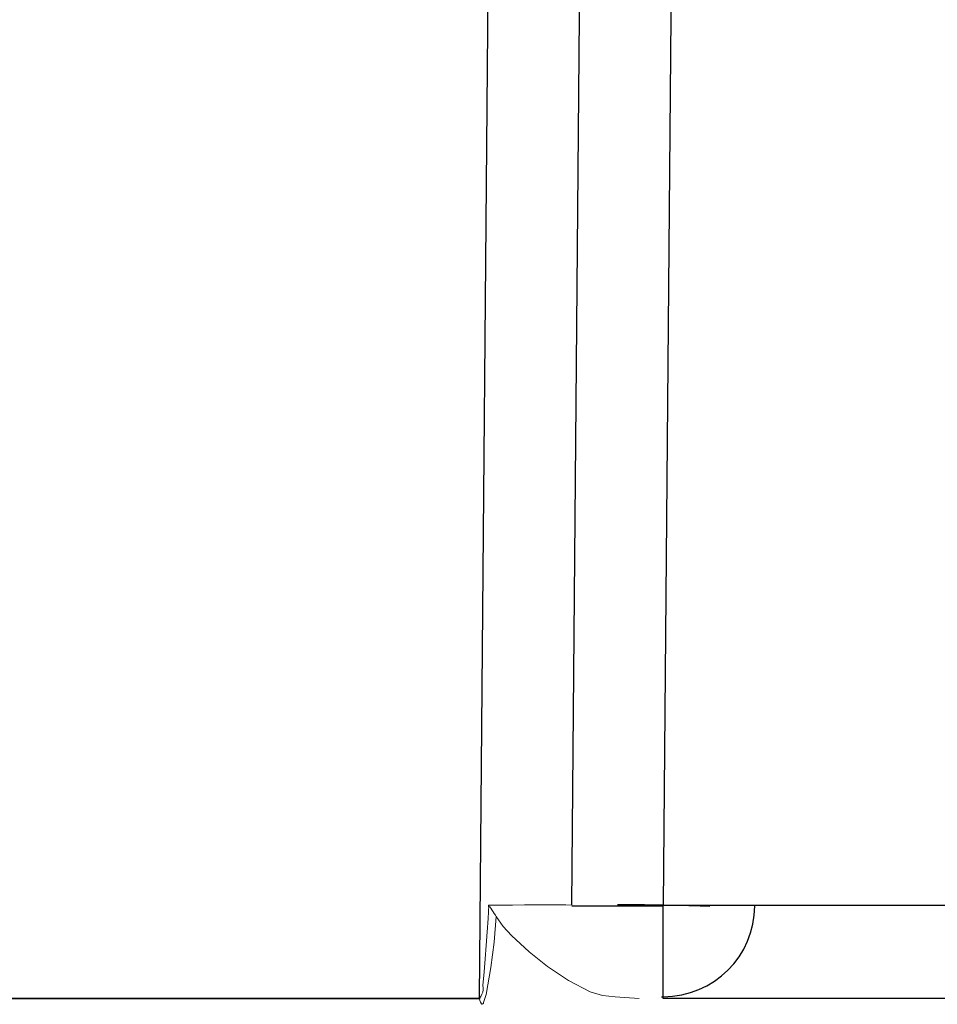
# Model space of a CAD drawing. Header units: inches. Extents: x 0 to 612, y 155 to 655.
# Tile 106 of 138: x 106 to 116, y 398 to 409. Entities that reach past the tile are written whole.
import ezdxf

# ---------------------------------------------------------------- set-up
doc = ezdxf.new("R2010")
doc.units = ezdxf.units.IN
doc.header["$MEASUREMENT"] = 0
doc.layers.add('Layer 1', color=7, linetype='Continuous')

# ---------------------------------------------------------------- blocks, each defined once
blk = doc.blocks.new('block 2818')
at = {"layer": 'Layer 1', "color": 7, "lineweight": 25}
blk.add_lwpolyline([(112.71, 399.343), (112.71, 399.352)], dxfattribs=at)
blk = doc.blocks.new('block 2817')
at = {"layer": 'Layer 1'}
blk.add_blockref('block 2818', (0, 0), dxfattribs=at)
blk = doc.blocks.new('block 2816')
at = {"layer": 'Layer 1'}
blk.add_blockref('block 2817', (0, 0), dxfattribs=at)
blk = doc.blocks.new('block 2821')
at = {"layer": 'Layer 1', "color": 7, "lineweight": 25}
blk.add_lwpolyline([(112.71, 399.352), (119.382, 399.352)], dxfattribs=at)
blk = doc.blocks.new('block 2820')
at = {"layer": 'Layer 1'}
blk.add_blockref('block 2821', (0, 0), dxfattribs=at)
blk = doc.blocks.new('block 2819')
at = {"layer": 'Layer 1'}
blk.add_blockref('block 2820', (0, 0), dxfattribs=at)
blk = doc.blocks.new('block 2824')
at = {"layer": 'Layer 1', "color": 7, "lineweight": 25}
blk.add_lwpolyline([(119.382, 398.337), (112.71, 398.337)], dxfattribs=at)
blk = doc.blocks.new('block 2823')
at = {"layer": 'Layer 1'}
blk.add_blockref('block 2824', (0, 0), dxfattribs=at)
blk = doc.blocks.new('block 2822')
at = {"layer": 'Layer 1'}
blk.add_blockref('block 2823', (0, 0), dxfattribs=at)
blk = doc.blocks.new('block 2827')
at = {"layer": 'Layer 1', "color": 7, "lineweight": 25}
blk.add_lwpolyline([(112.71, 398.337), (112.71, 399.343)], dxfattribs=at)
blk = doc.blocks.new('block 2826')
at = {"layer": 'Layer 1'}
blk.add_blockref('block 2827', (0, 0), dxfattribs=at)
blk = doc.blocks.new('block 2825')
at = {"layer": 'Layer 1'}
blk.add_blockref('block 2826', (0, 0), dxfattribs=at)
blk = doc.blocks.new('block 2918')
at = {"layer": 'Layer 1', "color": 7, "lineweight": 25}
blk.add_lwpolyline([(112.888, 419.979), (112.71, 399.352)], dxfattribs=at)
blk = doc.blocks.new('block 2917')
at = {"layer": 'Layer 1'}
blk.add_blockref('block 2918', (0, 0), dxfattribs=at)
blk = doc.blocks.new('block 2916')
at = {"layer": 'Layer 1'}
blk.add_blockref('block 2917', (0, 0), dxfattribs=at)
blk = doc.blocks.new('block 2945')
at = {"layer": 'Layer 1', "color": 7, "lineweight": 25}
blk.add_lwpolyline([(112.71, 399.343), (111.713, 399.343)], dxfattribs=at)
blk = doc.blocks.new('block 2944')
at = {"layer": 'Layer 1'}
blk.add_blockref('block 2945', (0, 0), dxfattribs=at)
blk = doc.blocks.new('block 2943')
at = {"layer": 'Layer 1'}
blk.add_blockref('block 2944', (0, 0), dxfattribs=at)
blk = doc.blocks.new('block 2948')
at = {"layer": 'Layer 1', "color": 7, "lineweight": 25}
blk.add_open_spline([(112.692, 398.356), (112.695, 398.356), (112.699, 398.356), (112.701, 398.356)], degree=3, dxfattribs=at)
blk = doc.blocks.new('block 2947')
at = {"layer": 'Layer 1'}
blk.add_blockref('block 2948', (0, 0), dxfattribs=at)
blk = doc.blocks.new('block 2946')
at = {"layer": 'Layer 1'}
blk.add_blockref('block 2947', (0, 0), dxfattribs=at)
blk = doc.blocks.new('block 2951')
at = {"layer": 'Layer 1', "color": 7, "lineweight": 25}
blk.add_open_spline([(113.218, 399.339), (112.965, 399.349), (112.464, 399.357), (112.211, 399.356)], degree=3, dxfattribs=at)
blk = doc.blocks.new('block 2950')
at = {"layer": 'Layer 1'}
blk.add_blockref('block 2951', (0, 0), dxfattribs=at)
blk = doc.blocks.new('block 2949')
at = {"layer": 'Layer 1'}
blk.add_blockref('block 2950', (0, 0), dxfattribs=at)
blk = doc.blocks.new('block 2954')
at = {"layer": 'Layer 1', "color": 7, "lineweight": 25}
blk.add_open_spline([(112.71, 398.356), (113.26, 398.356), (113.706, 398.798), (113.706, 399.343), (113.706, 399.343), (113.706, 399.343), (113.706, 399.343), (113.706, 399.343), (113.706, 399.343), (113.706, 399.343)], degree=3, knots=[0, 0, 0, 0, 1, 1, 1, 2, 2, 2, 3, 3, 3, 3], dxfattribs=at)
blk = doc.blocks.new('block 2953')
at = {"layer": 'Layer 1'}
blk.add_blockref('block 2954', (0, 0), dxfattribs=at)
blk = doc.blocks.new('block 2952')
at = {"layer": 'Layer 1'}
blk.add_blockref('block 2953', (0, 0), dxfattribs=at)
blk = doc.blocks.new('block 2969')
at = {"layer": 'Layer 1', "color": 7, "lineweight": 25}
blk.add_lwpolyline([(111.713, 399.352), (111.892, 419.979)], dxfattribs=at)
blk = doc.blocks.new('block 2968')
at = {"layer": 'Layer 1'}
blk.add_blockref('block 2969', (0, 0), dxfattribs=at)
blk = doc.blocks.new('block 2967')
at = {"layer": 'Layer 1'}
blk.add_blockref('block 2968', (0, 0), dxfattribs=at)
blk = doc.blocks.new('block 4757')
at = {"layer": 'Layer 1', "lineweight": 0}
for points in [[(110.811, 399.353)], [(110.939, 399.354)]]:
    blk.add_lwpolyline(points, dxfattribs=at)
blk.add_open_spline([(110.811, 399.353), (110.811, 399.353), (110.939, 399.354), (110.939, 399.354), (110.939, 399.354), (110.811, 399.353), (110.811, 399.353)], degree=3, knots=[0, 0, 0, 0, 1, 1, 1, 2, 2, 2, 2], dxfattribs=at)
blk = doc.blocks.new('block 4758')
at = {"layer": 'Layer 1', "lineweight": 0}
for points in [[(110.939, 399.354)], [(111.068, 399.354)]]:
    blk.add_lwpolyline(points, dxfattribs=at)
blk.add_open_spline([(110.939, 399.354), (110.939, 399.354), (111.068, 399.354), (111.068, 399.354), (111.068, 399.354), (110.939, 399.354), (110.939, 399.354)], degree=3, knots=[0, 0, 0, 0, 1, 1, 1, 2, 2, 2, 2], dxfattribs=at)
blk = doc.blocks.new('block 4759')
at = {"layer": 'Layer 1', "lineweight": 0}
for points in [[(111.068, 399.354)], [(111.198, 399.355)]]:
    blk.add_lwpolyline(points, dxfattribs=at)
blk.add_open_spline([(111.068, 399.354), (111.068, 399.354), (111.198, 399.355), (111.198, 399.355), (111.198, 399.355), (111.068, 399.354), (111.068, 399.354)], degree=3, knots=[0, 0, 0, 0, 1, 1, 1, 2, 2, 2, 2], dxfattribs=at)
blk = doc.blocks.new('block 4760')
at = {"layer": 'Layer 1', "lineweight": 0}
for points in [[(111.198, 399.355)], [(111.327, 399.355)]]:
    blk.add_lwpolyline(points, dxfattribs=at)
blk.add_open_spline([(111.198, 399.355), (111.198, 399.355), (111.327, 399.355), (111.327, 399.355), (111.327, 399.355), (111.198, 399.355), (111.198, 399.355)], degree=3, knots=[0, 0, 0, 0, 1, 1, 1, 2, 2, 2, 2], dxfattribs=at)
blk = doc.blocks.new('block 4761')
at = {"layer": 'Layer 1', "lineweight": 0}
for points in [[(111.327, 399.355)], [(111.455, 399.355)]]:
    blk.add_lwpolyline(points, dxfattribs=at)
blk.add_open_spline([(111.327, 399.355), (111.327, 399.355), (111.455, 399.355), (111.455, 399.355), (111.455, 399.355), (111.327, 399.355), (111.327, 399.355)], degree=3, knots=[0, 0, 0, 0, 1, 1, 1, 2, 2, 2, 2], dxfattribs=at)
blk = doc.blocks.new('block 4762')
at = {"layer": 'Layer 1', "lineweight": 0}
for points in [[(111.455, 399.355)], [(111.585, 399.355)]]:
    blk.add_lwpolyline(points, dxfattribs=at)
blk.add_open_spline([(111.455, 399.355), (111.455, 399.355), (111.585, 399.355), (111.585, 399.355), (111.585, 399.355), (111.455, 399.355), (111.455, 399.355)], degree=3, knots=[0, 0, 0, 0, 1, 1, 1, 2, 2, 2, 2], dxfattribs=at)
blk = doc.blocks.new('block 4763')
at = {"layer": 'Layer 1', "lineweight": 0}
for points in [[(111.585, 399.355)], [(111.649, 399.356)]]:
    blk.add_lwpolyline(points, dxfattribs=at)
blk.add_open_spline([(111.585, 399.355), (111.585, 399.355), (111.649, 399.356), (111.649, 399.356), (111.649, 399.356), (111.585, 399.355), (111.585, 399.355)], degree=3, knots=[0, 0, 0, 0, 1, 1, 1, 2, 2, 2, 2], dxfattribs=at)
blk = doc.blocks.new('block 4764')
at = {"layer": 'Layer 1', "lineweight": 0}
for points in [[(111.649, 399.356)], [(111.713, 399.352)]]:
    blk.add_lwpolyline(points, dxfattribs=at)
blk.add_open_spline([(111.649, 399.356), (111.649, 399.356), (111.713, 399.352), (111.713, 399.352), (111.713, 399.352), (111.649, 399.356), (111.649, 399.356)], degree=3, knots=[0, 0, 0, 0, 1, 1, 1, 2, 2, 2, 2], dxfattribs=at)
blk = doc.blocks.new('block 4756')
at = {"layer": 'Layer 1'}
for name in ['block 4757', 'block 4758', 'block 4759', 'block 4760', 'block 4761', 'block 4762', 'block 4763', 'block 4764']:
    blk.add_blockref(name, (0, 0), dxfattribs=at)
blk = doc.blocks.new('block 4755')
at = {"layer": 'Layer 1'}
blk.add_blockref('block 4756', (0, 0), dxfattribs=at)
blk = doc.blocks.new('block 4767')
at = {"layer": 'Layer 1', "lineweight": 0}
for points in [[(110.724, 398.359)], [(110.708, 398.341)]]:
    blk.add_lwpolyline(points, dxfattribs=at)
blk.add_open_spline([(110.708, 398.341), (110.708, 398.341), (110.724, 398.359), (110.724, 398.359), (110.724, 398.359), (110.708, 398.341), (110.708, 398.341)], degree=3, knots=[0, 0, 0, 0, 1, 1, 1, 2, 2, 2, 2], dxfattribs=at)
blk = doc.blocks.new('block 4768')
at = {"layer": 'Layer 1', "lineweight": 0}
for points in [[(110.724, 398.359)], [(110.736, 398.382)]]:
    blk.add_lwpolyline(points, dxfattribs=at)
blk.add_open_spline([(110.724, 398.359), (110.724, 398.359), (110.736, 398.382), (110.736, 398.382), (110.736, 398.382), (110.724, 398.359), (110.724, 398.359)], degree=3, knots=[0, 0, 0, 0, 1, 1, 1, 2, 2, 2, 2], dxfattribs=at)
blk = doc.blocks.new('block 4769')
at = {"layer": 'Layer 1', "lineweight": 0}
for points in [[(110.736, 398.382)], [(110.745, 398.405)]]:
    blk.add_lwpolyline(points, dxfattribs=at)
blk.add_open_spline([(110.736, 398.382), (110.736, 398.382), (110.745, 398.405), (110.745, 398.405), (110.745, 398.405), (110.736, 398.382), (110.736, 398.382)], degree=3, knots=[0, 0, 0, 0, 1, 1, 1, 2, 2, 2, 2], dxfattribs=at)
blk = doc.blocks.new('block 4770')
at = {"layer": 'Layer 1', "lineweight": 0}
for points in [[(110.745, 398.405)], [(110.749, 398.43)]]:
    blk.add_lwpolyline(points, dxfattribs=at)
blk.add_open_spline([(110.745, 398.405), (110.745, 398.405), (110.749, 398.43), (110.749, 398.43), (110.749, 398.43), (110.745, 398.405), (110.745, 398.405)], degree=3, knots=[0, 0, 0, 0, 1, 1, 1, 2, 2, 2, 2], dxfattribs=at)
blk = doc.blocks.new('block 4771')
at = {"layer": 'Layer 1', "lineweight": 0}
for points in [[(110.749, 398.454)], [(110.749, 398.43)]]:
    blk.add_lwpolyline(points, dxfattribs=at)
blk.add_open_spline([(110.749, 398.43), (110.749, 398.43), (110.749, 398.454), (110.749, 398.454), (110.749, 398.454), (110.749, 398.43), (110.749, 398.43)], degree=3, knots=[0, 0, 0, 0, 1, 1, 1, 2, 2, 2, 2], dxfattribs=at)
blk = doc.blocks.new('block 4772')
at = {"layer": 'Layer 1', "lineweight": 0}
for points in [[(110.744, 398.479)], [(110.749, 398.454)]]:
    blk.add_lwpolyline(points, dxfattribs=at)
blk.add_open_spline([(110.749, 398.454), (110.749, 398.454), (110.744, 398.479), (110.744, 398.479), (110.744, 398.479), (110.749, 398.454), (110.749, 398.454)], degree=3, knots=[0, 0, 0, 0, 1, 1, 1, 2, 2, 2, 2], dxfattribs=at)
blk = doc.blocks.new('block 4773')
at = {"layer": 'Layer 1', "lineweight": 0}
for points in [[(110.76, 398.625)], [(110.744, 398.479)]]:
    blk.add_lwpolyline(points, dxfattribs=at)
blk.add_open_spline([(110.744, 398.479), (110.744, 398.479), (110.76, 398.625), (110.76, 398.625), (110.76, 398.625), (110.744, 398.479), (110.744, 398.479)], degree=3, knots=[0, 0, 0, 0, 1, 1, 1, 2, 2, 2, 2], dxfattribs=at)
blk = doc.blocks.new('block 4774')
at = {"layer": 'Layer 1', "lineweight": 0}
for points in [[(110.772, 398.769)], [(110.76, 398.625)]]:
    blk.add_lwpolyline(points, dxfattribs=at)
blk.add_open_spline([(110.76, 398.625), (110.76, 398.625), (110.772, 398.769), (110.772, 398.769), (110.772, 398.769), (110.76, 398.625), (110.76, 398.625)], degree=3, knots=[0, 0, 0, 0, 1, 1, 1, 2, 2, 2, 2], dxfattribs=at)
blk = doc.blocks.new('block 4775')
at = {"layer": 'Layer 1', "lineweight": 0}
for points in [[(110.783, 398.915)], [(110.772, 398.769)]]:
    blk.add_lwpolyline(points, dxfattribs=at)
blk.add_open_spline([(110.772, 398.769), (110.772, 398.769), (110.783, 398.915), (110.783, 398.915), (110.783, 398.915), (110.772, 398.769), (110.772, 398.769)], degree=3, knots=[0, 0, 0, 0, 1, 1, 1, 2, 2, 2, 2], dxfattribs=at)
blk = doc.blocks.new('block 4776')
at = {"layer": 'Layer 1', "lineweight": 0}
for points in [[(110.793, 399.061)], [(110.783, 398.915)]]:
    blk.add_lwpolyline(points, dxfattribs=at)
blk.add_open_spline([(110.783, 398.915), (110.783, 398.915), (110.793, 399.061), (110.793, 399.061), (110.793, 399.061), (110.783, 398.915), (110.783, 398.915)], degree=3, knots=[0, 0, 0, 0, 1, 1, 1, 2, 2, 2, 2], dxfattribs=at)
blk = doc.blocks.new('block 4777')
at = {"layer": 'Layer 1', "lineweight": 0}
for points in [[(110.802, 399.207)], [(110.793, 399.061)]]:
    blk.add_lwpolyline(points, dxfattribs=at)
blk.add_open_spline([(110.793, 399.061), (110.793, 399.061), (110.802, 399.207), (110.802, 399.207), (110.802, 399.207), (110.793, 399.061), (110.793, 399.061)], degree=3, knots=[0, 0, 0, 0, 1, 1, 1, 2, 2, 2, 2], dxfattribs=at)
blk = doc.blocks.new('block 4778')
at = {"layer": 'Layer 1', "lineweight": 0}
for points in [[(110.811, 399.353)], [(110.802, 399.207)]]:
    blk.add_lwpolyline(points, dxfattribs=at)
blk.add_open_spline([(110.802, 399.207), (110.802, 399.207), (110.811, 399.353), (110.811, 399.353), (110.811, 399.353), (110.802, 399.207), (110.802, 399.207)], degree=3, knots=[0, 0, 0, 0, 1, 1, 1, 2, 2, 2, 2], dxfattribs=at)
blk = doc.blocks.new('block 4766')
at = {"layer": 'Layer 1'}
for name in ['block 4778', 'block 4777', 'block 4776', 'block 4775', 'block 4774', 'block 4773', 'block 4772', 'block 4771', 'block 4767', 'block 4768', 'block 4769', 'block 4770']:
    blk.add_blockref(name, (0, 0), dxfattribs=at)
blk = doc.blocks.new('block 4765')
at = {"layer": 'Layer 1'}
blk.add_blockref('block 4766', (0, 0), dxfattribs=at)
blk = doc.blocks.new('block 4781')
at = {"layer": 'Layer 1', "color": 7, "lineweight": 25}
blk.add_lwpolyline([(110.708, 398.341), (110.821, 411.427)], dxfattribs=at)
blk = doc.blocks.new('block 4780')
at = {"layer": 'Layer 1'}
blk.add_blockref('block 4781', (0, 0), dxfattribs=at)
blk = doc.blocks.new('block 4779')
at = {"layer": 'Layer 1'}
blk.add_blockref('block 4780', (0, 0), dxfattribs=at)
blk = doc.blocks.new('block 4812')
at = {"layer": 'Layer 1', "lineweight": 0}
for points in [[(110.891, 399.228)], [(110.967, 399.119)]]:
    blk.add_lwpolyline(points, dxfattribs=at)
blk.add_open_spline([(110.891, 399.228), (110.891, 399.228), (110.967, 399.119), (110.967, 399.119), (110.967, 399.119), (110.891, 399.228), (110.891, 399.228)], degree=3, knots=[0, 0, 0, 0, 1, 1, 1, 2, 2, 2, 2], dxfattribs=at)
blk = doc.blocks.new('block 4813')
at = {"layer": 'Layer 1', "lineweight": 0}
for points in [[(110.967, 399.119)], [(111.058, 399.024)]]:
    blk.add_lwpolyline(points, dxfattribs=at)
blk.add_open_spline([(110.967, 399.119), (110.967, 399.119), (111.058, 399.024), (111.058, 399.024), (111.058, 399.024), (110.967, 399.119), (110.967, 399.119)], degree=3, knots=[0, 0, 0, 0, 1, 1, 1, 2, 2, 2, 2], dxfattribs=at)
blk = doc.blocks.new('block 4814')
at = {"layer": 'Layer 1', "lineweight": 0}
for points in [[(111.058, 399.024)], [(111.251, 398.846)]]:
    blk.add_lwpolyline(points, dxfattribs=at)
blk.add_open_spline([(111.058, 399.024), (111.058, 399.024), (111.251, 398.846), (111.251, 398.846), (111.251, 398.846), (111.058, 399.024), (111.058, 399.024)], degree=3, knots=[0, 0, 0, 0, 1, 1, 1, 2, 2, 2, 2], dxfattribs=at)
blk = doc.blocks.new('block 4815')
at = {"layer": 'Layer 1', "lineweight": 0}
for points in [[(111.251, 398.846)], [(111.449, 398.686)]]:
    blk.add_lwpolyline(points, dxfattribs=at)
blk.add_open_spline([(111.251, 398.846), (111.251, 398.846), (111.449, 398.686), (111.449, 398.686), (111.449, 398.686), (111.251, 398.846), (111.251, 398.846)], degree=3, knots=[0, 0, 0, 0, 1, 1, 1, 2, 2, 2, 2], dxfattribs=at)
blk = doc.blocks.new('block 4816')
at = {"layer": 'Layer 1', "lineweight": 0}
for points in [[(111.449, 398.686)], [(111.677, 398.533)]]:
    blk.add_lwpolyline(points, dxfattribs=at)
blk.add_open_spline([(111.449, 398.686), (111.449, 398.686), (111.677, 398.533), (111.677, 398.533), (111.677, 398.533), (111.449, 398.686), (111.449, 398.686)], degree=3, knots=[0, 0, 0, 0, 1, 1, 1, 2, 2, 2, 2], dxfattribs=at)
blk = doc.blocks.new('block 4817')
at = {"layer": 'Layer 1', "lineweight": 0}
for points in [[(111.677, 398.533)], [(111.915, 398.41)]]:
    blk.add_lwpolyline(points, dxfattribs=at)
blk.add_open_spline([(111.677, 398.533), (111.677, 398.533), (111.915, 398.41), (111.915, 398.41), (111.915, 398.41), (111.677, 398.533), (111.677, 398.533)], degree=3, knots=[0, 0, 0, 0, 1, 1, 1, 2, 2, 2, 2], dxfattribs=at)
blk = doc.blocks.new('block 4818')
at = {"layer": 'Layer 1', "lineweight": 0}
for points in [[(111.915, 398.41)], [(112.049, 398.37)]]:
    blk.add_lwpolyline(points, dxfattribs=at)
blk.add_open_spline([(111.915, 398.41), (111.915, 398.41), (112.049, 398.37), (112.049, 398.37), (112.049, 398.37), (111.915, 398.41), (111.915, 398.41)], degree=3, knots=[0, 0, 0, 0, 1, 1, 1, 2, 2, 2, 2], dxfattribs=at)
blk = doc.blocks.new('block 4819')
at = {"layer": 'Layer 1', "lineweight": 0}
for points in [[(112.049, 398.37)], [(112.188, 398.355)]]:
    blk.add_lwpolyline(points, dxfattribs=at)
blk.add_open_spline([(112.049, 398.37), (112.049, 398.37), (112.188, 398.355), (112.188, 398.355), (112.188, 398.355), (112.049, 398.37), (112.049, 398.37)], degree=3, knots=[0, 0, 0, 0, 1, 1, 1, 2, 2, 2, 2], dxfattribs=at)
blk = doc.blocks.new('block 4820')
at = {"layer": 'Layer 1', "lineweight": 0}
for points in [[(112.188, 398.355)], [(112.448, 398.337)]]:
    blk.add_lwpolyline(points, dxfattribs=at)
blk.add_open_spline([(112.188, 398.355), (112.188, 398.355), (112.448, 398.337), (112.448, 398.337), (112.448, 398.337), (112.188, 398.355), (112.188, 398.355)], degree=3, knots=[0, 0, 0, 0, 1, 1, 1, 2, 2, 2, 2], dxfattribs=at)
blk = doc.blocks.new('block 4811')
at = {"layer": 'Layer 1'}
for name in ['block 4812', 'block 4813', 'block 4814', 'block 4815', 'block 4816', 'block 4817', 'block 4818', 'block 4819', 'block 4820']:
    blk.add_blockref(name, (0, 0), dxfattribs=at)
blk = doc.blocks.new('block 4810')
at = {"layer": 'Layer 1'}
blk.add_blockref('block 4811', (0, 0), dxfattribs=at)
blk = doc.blocks.new('block 4823')
at = {"layer": 'Layer 1', "lineweight": 0}
for points in [[(110.809, 399.351)], [(110.811, 399.353)]]:
    blk.add_lwpolyline(points, dxfattribs=at)
blk.add_open_spline([(110.811, 399.353), (110.811, 399.353), (110.809, 399.351), (110.809, 399.351), (110.809, 399.351), (110.811, 399.353), (110.811, 399.353)], degree=3, knots=[0, 0, 0, 0, 1, 1, 1, 2, 2, 2, 2], dxfattribs=at)
blk = doc.blocks.new('block 4824')
at = {"layer": 'Layer 1', "lineweight": 0}
for points in [[(110.807, 399.35)], [(110.809, 399.351)]]:
    blk.add_lwpolyline(points, dxfattribs=at)
blk.add_open_spline([(110.809, 399.351), (110.809, 399.351), (110.807, 399.35), (110.807, 399.35), (110.807, 399.35), (110.809, 399.351), (110.809, 399.351)], degree=3, knots=[0, 0, 0, 0, 1, 1, 1, 2, 2, 2, 2], dxfattribs=at)
blk = doc.blocks.new('block 4825')
at = {"layer": 'Layer 1', "lineweight": 0}
for points in [[(110.806, 399.347)], [(110.807, 399.35)]]:
    blk.add_lwpolyline(points, dxfattribs=at)
blk.add_open_spline([(110.807, 399.35), (110.807, 399.35), (110.806, 399.347), (110.806, 399.347), (110.806, 399.347), (110.807, 399.35), (110.807, 399.35)], degree=3, knots=[0, 0, 0, 0, 1, 1, 1, 2, 2, 2, 2], dxfattribs=at)
blk = doc.blocks.new('block 4826')
at = {"layer": 'Layer 1', "lineweight": 0}
for points in [[(110.806, 399.347)], [(110.806, 399.345)]]:
    blk.add_lwpolyline(points, dxfattribs=at)
blk.add_open_spline([(110.806, 399.347), (110.806, 399.347), (110.806, 399.345), (110.806, 399.345), (110.806, 399.345), (110.806, 399.347), (110.806, 399.347)], degree=3, knots=[0, 0, 0, 0, 1, 1, 1, 2, 2, 2, 2], dxfattribs=at)
blk = doc.blocks.new('block 4827')
at = {"layer": 'Layer 1', "lineweight": 0}
for points in [[(110.806, 399.345)], [(110.806, 399.343)]]:
    blk.add_lwpolyline(points, dxfattribs=at)
blk.add_open_spline([(110.806, 399.345), (110.806, 399.345), (110.806, 399.343), (110.806, 399.343), (110.806, 399.343), (110.806, 399.345), (110.806, 399.345)], degree=3, knots=[0, 0, 0, 0, 1, 1, 1, 2, 2, 2, 2], dxfattribs=at)
blk = doc.blocks.new('block 4828')
at = {"layer": 'Layer 1', "lineweight": 0}
for points in [[(110.806, 399.343)], [(110.806, 399.342)]]:
    blk.add_lwpolyline(points, dxfattribs=at)
blk.add_open_spline([(110.806, 399.343), (110.806, 399.343), (110.806, 399.342), (110.806, 399.342), (110.806, 399.342), (110.806, 399.343), (110.806, 399.343)], degree=3, knots=[0, 0, 0, 0, 1, 1, 1, 2, 2, 2, 2], dxfattribs=at)
blk = doc.blocks.new('block 4829')
at = {"layer": 'Layer 1', "lineweight": 0}
for points in [[(110.806, 399.342)], [(110.806, 399.34)]]:
    blk.add_lwpolyline(points, dxfattribs=at)
blk.add_open_spline([(110.806, 399.342), (110.806, 399.342), (110.806, 399.34), (110.806, 399.34), (110.806, 399.34), (110.806, 399.342), (110.806, 399.342)], degree=3, knots=[0, 0, 0, 0, 1, 1, 1, 2, 2, 2, 2], dxfattribs=at)
blk = doc.blocks.new('block 4830')
at = {"layer": 'Layer 1', "lineweight": 0}
for points in [[(110.806, 399.34)], [(110.807, 399.338)]]:
    blk.add_lwpolyline(points, dxfattribs=at)
blk.add_open_spline([(110.806, 399.34), (110.806, 399.34), (110.807, 399.338), (110.807, 399.338), (110.807, 399.338), (110.806, 399.34), (110.806, 399.34)], degree=3, knots=[0, 0, 0, 0, 1, 1, 1, 2, 2, 2, 2], dxfattribs=at)
blk = doc.blocks.new('block 4831')
at = {"layer": 'Layer 1', "lineweight": 0}
for points in [[(110.807, 399.338)], [(110.808, 399.336)]]:
    blk.add_lwpolyline(points, dxfattribs=at)
blk.add_open_spline([(110.807, 399.338), (110.807, 399.338), (110.808, 399.336), (110.808, 399.336), (110.808, 399.336), (110.807, 399.338), (110.807, 399.338)], degree=3, knots=[0, 0, 0, 0, 1, 1, 1, 2, 2, 2, 2], dxfattribs=at)
blk = doc.blocks.new('block 4832')
at = {"layer": 'Layer 1', "lineweight": 0}
for points in [[(110.808, 399.336)], [(110.81, 399.334)]]:
    blk.add_lwpolyline(points, dxfattribs=at)
blk.add_open_spline([(110.808, 399.336), (110.808, 399.336), (110.81, 399.334), (110.81, 399.334), (110.81, 399.334), (110.808, 399.336), (110.808, 399.336)], degree=3, knots=[0, 0, 0, 0, 1, 1, 1, 2, 2, 2, 2], dxfattribs=at)
blk = doc.blocks.new('block 4833')
at = {"layer": 'Layer 1', "lineweight": 0}
for points in [[(110.81, 399.334)], [(110.812, 399.334)]]:
    blk.add_lwpolyline(points, dxfattribs=at)
blk.add_open_spline([(110.81, 399.334), (110.81, 399.334), (110.812, 399.334), (110.812, 399.334), (110.812, 399.334), (110.81, 399.334), (110.81, 399.334)], degree=3, knots=[0, 0, 0, 0, 1, 1, 1, 2, 2, 2, 2], dxfattribs=at)
blk = doc.blocks.new('block 4834')
at = {"layer": 'Layer 1', "lineweight": 0}
for points in [[(110.812, 399.334)], [(110.813, 399.333)]]:
    blk.add_lwpolyline(points, dxfattribs=at)
blk.add_open_spline([(110.812, 399.334), (110.812, 399.334), (110.813, 399.333), (110.813, 399.333), (110.813, 399.333), (110.812, 399.334), (110.812, 399.334)], degree=3, knots=[0, 0, 0, 0, 1, 1, 1, 2, 2, 2, 2], dxfattribs=at)
blk = doc.blocks.new('block 4835')
at = {"layer": 'Layer 1', "lineweight": 0}
for points in [[(110.813, 399.333)], [(110.816, 399.333)]]:
    blk.add_lwpolyline(points, dxfattribs=at)
blk.add_open_spline([(110.813, 399.333), (110.813, 399.333), (110.816, 399.333), (110.816, 399.333), (110.816, 399.333), (110.813, 399.333), (110.813, 399.333)], degree=3, knots=[0, 0, 0, 0, 1, 1, 1, 2, 2, 2, 2], dxfattribs=at)
blk = doc.blocks.new('block 4836')
at = {"layer": 'Layer 1', "lineweight": 0}
for points in [[(110.816, 399.333)], [(110.818, 399.333)]]:
    blk.add_lwpolyline(points, dxfattribs=at)
blk.add_open_spline([(110.816, 399.333), (110.816, 399.333), (110.818, 399.333), (110.818, 399.333), (110.818, 399.333), (110.816, 399.333), (110.816, 399.333)], degree=3, knots=[0, 0, 0, 0, 1, 1, 1, 2, 2, 2, 2], dxfattribs=at)
blk = doc.blocks.new('block 4837')
at = {"layer": 'Layer 1', "lineweight": 0}
for points in [[(110.818, 399.333)], [(110.82, 399.333)]]:
    blk.add_lwpolyline(points, dxfattribs=at)
blk.add_open_spline([(110.818, 399.333), (110.818, 399.333), (110.82, 399.333), (110.82, 399.333), (110.82, 399.333), (110.818, 399.333), (110.818, 399.333)], degree=3, knots=[0, 0, 0, 0, 1, 1, 1, 2, 2, 2, 2], dxfattribs=at)
blk = doc.blocks.new('block 4838')
at = {"layer": 'Layer 1', "lineweight": 0}
for points in [[(110.82, 399.333)], [(110.822, 399.334)]]:
    blk.add_lwpolyline(points, dxfattribs=at)
blk.add_open_spline([(110.82, 399.333), (110.82, 399.333), (110.822, 399.334), (110.822, 399.334), (110.822, 399.334), (110.82, 399.333), (110.82, 399.333)], degree=3, knots=[0, 0, 0, 0, 1, 1, 1, 2, 2, 2, 2], dxfattribs=at)
blk = doc.blocks.new('block 4839')
at = {"layer": 'Layer 1', "lineweight": 0}
for points in [[(110.822, 399.334)], [(110.832, 399.319)]]:
    blk.add_lwpolyline(points, dxfattribs=at)
blk.add_open_spline([(110.822, 399.334), (110.822, 399.334), (110.832, 399.319), (110.832, 399.319), (110.832, 399.319), (110.822, 399.334), (110.822, 399.334)], degree=3, knots=[0, 0, 0, 0, 1, 1, 1, 2, 2, 2, 2], dxfattribs=at)
blk = doc.blocks.new('block 4840')
at = {"layer": 'Layer 1', "lineweight": 0}
for points in [[(110.832, 399.319)], [(110.844, 399.3)]]:
    blk.add_lwpolyline(points, dxfattribs=at)
blk.add_open_spline([(110.832, 399.319), (110.832, 399.319), (110.844, 399.3), (110.844, 399.3), (110.844, 399.3), (110.832, 399.319), (110.832, 399.319)], degree=3, knots=[0, 0, 0, 0, 1, 1, 1, 2, 2, 2, 2], dxfattribs=at)
blk = doc.blocks.new('block 4841')
at = {"layer": 'Layer 1', "lineweight": 0}
for points in [[(110.844, 399.3)], [(110.857, 399.279)]]:
    blk.add_lwpolyline(points, dxfattribs=at)
blk.add_open_spline([(110.844, 399.3), (110.844, 399.3), (110.857, 399.279), (110.857, 399.279), (110.857, 399.279), (110.844, 399.3), (110.844, 399.3)], degree=3, knots=[0, 0, 0, 0, 1, 1, 1, 2, 2, 2, 2], dxfattribs=at)
blk = doc.blocks.new('block 4842')
at = {"layer": 'Layer 1', "lineweight": 0}
for points in [[(110.857, 399.279)], [(110.869, 399.261)]]:
    blk.add_lwpolyline(points, dxfattribs=at)
blk.add_open_spline([(110.857, 399.279), (110.857, 399.279), (110.869, 399.261), (110.869, 399.261), (110.869, 399.261), (110.857, 399.279), (110.857, 399.279)], degree=3, knots=[0, 0, 0, 0, 1, 1, 1, 2, 2, 2, 2], dxfattribs=at)
blk = doc.blocks.new('block 4843')
at = {"layer": 'Layer 1', "lineweight": 0}
for points in [[(110.869, 399.261)], [(110.882, 399.243)]]:
    blk.add_lwpolyline(points, dxfattribs=at)
blk.add_open_spline([(110.869, 399.261), (110.869, 399.261), (110.882, 399.243), (110.882, 399.243), (110.882, 399.243), (110.869, 399.261), (110.869, 399.261)], degree=3, knots=[0, 0, 0, 0, 1, 1, 1, 2, 2, 2, 2], dxfattribs=at)
blk = doc.blocks.new('block 4844')
at = {"layer": 'Layer 1', "lineweight": 0}
for points in [[(110.882, 399.243)], [(110.891, 399.228)]]:
    blk.add_lwpolyline(points, dxfattribs=at)
blk.add_open_spline([(110.882, 399.243), (110.882, 399.243), (110.891, 399.228), (110.891, 399.228), (110.891, 399.228), (110.882, 399.243), (110.882, 399.243)], degree=3, knots=[0, 0, 0, 0, 1, 1, 1, 2, 2, 2, 2], dxfattribs=at)
blk = doc.blocks.new('block 4822')
at = {"layer": 'Layer 1'}
for name in ['block 4825', 'block 4826', 'block 4827', 'block 4828', 'block 4829', 'block 4830', 'block 4824', 'block 4831', 'block 4832', 'block 4823', 'block 4833', 'block 4834', 'block 4835', 'block 4836', 'block 4837', 'block 4838', 'block 4839', 'block 4840', 'block 4841', 'block 4842', 'block 4843', 'block 4844']:
    blk.add_blockref(name, (0, 0), dxfattribs=at)
blk = doc.blocks.new('block 4821')
at = {"layer": 'Layer 1'}
blk.add_blockref('block 4822', (0, 0), dxfattribs=at)
blk = doc.blocks.new('block 5154')
at = {"layer": 'Layer 1', "color": 7, "lineweight": 25}
blk.add_lwpolyline([(110.708, 398.333), (96.882, 398.333)], dxfattribs=at)
blk = doc.blocks.new('block 5153')
at = {"layer": 'Layer 1'}
blk.add_blockref('block 5154', (0, 0), dxfattribs=at)
blk = doc.blocks.new('block 5152')
at = {"layer": 'Layer 1'}
blk.add_blockref('block 5153', (0, 0), dxfattribs=at)
blk = doc.blocks.new('block 5157')
at = {"layer": 'Layer 1', "lineweight": 0}
for points in [[(110.708, 398.333)], [(110.712, 398.313)]]:
    blk.add_lwpolyline(points, dxfattribs=at)
blk.add_open_spline([(110.708, 398.333), (110.708, 398.333), (110.712, 398.313), (110.712, 398.313), (110.712, 398.313), (110.708, 398.333), (110.708, 398.333)], degree=3, knots=[0, 0, 0, 0, 1, 1, 1, 2, 2, 2, 2], dxfattribs=at)
blk = doc.blocks.new('block 5158')
at = {"layer": 'Layer 1', "lineweight": 0}
for points in [[(110.712, 398.313)], [(110.719, 398.295)]]:
    blk.add_lwpolyline(points, dxfattribs=at)
blk.add_open_spline([(110.712, 398.313), (110.712, 398.313), (110.719, 398.295), (110.719, 398.295), (110.719, 398.295), (110.712, 398.313), (110.712, 398.313)], degree=3, knots=[0, 0, 0, 0, 1, 1, 1, 2, 2, 2, 2], dxfattribs=at)
blk = doc.blocks.new('block 5159')
at = {"layer": 'Layer 1', "lineweight": 0}
for points in [[(110.719, 398.295)], [(110.729, 398.277)]]:
    blk.add_lwpolyline(points, dxfattribs=at)
blk.add_open_spline([(110.719, 398.295), (110.719, 398.295), (110.729, 398.277), (110.729, 398.277), (110.729, 398.277), (110.719, 398.295), (110.719, 398.295)], degree=3, knots=[0, 0, 0, 0, 1, 1, 1, 2, 2, 2, 2], dxfattribs=at)
blk = doc.blocks.new('block 5160')
at = {"layer": 'Layer 1', "lineweight": 0}
for points in [[(110.729, 398.277)], [(110.729, 398.275)]]:
    blk.add_lwpolyline(points, dxfattribs=at)
blk.add_open_spline([(110.729, 398.277), (110.729, 398.277), (110.729, 398.275), (110.729, 398.275), (110.729, 398.275), (110.729, 398.277), (110.729, 398.277)], degree=3, knots=[0, 0, 0, 0, 1, 1, 1, 2, 2, 2, 2], dxfattribs=at)
blk = doc.blocks.new('block 5161')
at = {"layer": 'Layer 1', "lineweight": 0}
for points in [[(110.729, 398.275)], [(110.73, 398.274)]]:
    blk.add_lwpolyline(points, dxfattribs=at)
blk.add_open_spline([(110.729, 398.275), (110.729, 398.275), (110.73, 398.274), (110.73, 398.274), (110.73, 398.274), (110.729, 398.275), (110.729, 398.275)], degree=3, knots=[0, 0, 0, 0, 1, 1, 1, 2, 2, 2, 2], dxfattribs=at)
blk = doc.blocks.new('block 5162')
at = {"layer": 'Layer 1', "lineweight": 0}
for points in [[(110.73, 398.274)], [(110.732, 398.273)]]:
    blk.add_lwpolyline(points, dxfattribs=at)
blk.add_open_spline([(110.73, 398.274), (110.73, 398.274), (110.732, 398.273), (110.732, 398.273), (110.732, 398.273), (110.73, 398.274), (110.73, 398.274)], degree=3, knots=[0, 0, 0, 0, 1, 1, 1, 2, 2, 2, 2], dxfattribs=at)
blk = doc.blocks.new('block 5163')
at = {"layer": 'Layer 1', "lineweight": 0}
for points in [[(110.732, 398.273)], [(110.734, 398.273)]]:
    blk.add_lwpolyline(points, dxfattribs=at)
blk.add_open_spline([(110.732, 398.273), (110.732, 398.273), (110.734, 398.273), (110.734, 398.273), (110.734, 398.273), (110.732, 398.273), (110.732, 398.273)], degree=3, knots=[0, 0, 0, 0, 1, 1, 1, 2, 2, 2, 2], dxfattribs=at)
blk = doc.blocks.new('block 5164')
at = {"layer": 'Layer 1', "lineweight": 0}
for points in [[(110.734, 398.273)], [(110.736, 398.273)]]:
    blk.add_lwpolyline(points, dxfattribs=at)
blk.add_open_spline([(110.734, 398.273), (110.734, 398.273), (110.736, 398.273), (110.736, 398.273), (110.736, 398.273), (110.734, 398.273), (110.734, 398.273)], degree=3, knots=[0, 0, 0, 0, 1, 1, 1, 2, 2, 2, 2], dxfattribs=at)
blk = doc.blocks.new('block 5165')
at = {"layer": 'Layer 1', "lineweight": 0}
for points in [[(110.736, 398.273)], [(110.738, 398.273)]]:
    blk.add_lwpolyline(points, dxfattribs=at)
blk.add_open_spline([(110.736, 398.273), (110.736, 398.273), (110.738, 398.273), (110.738, 398.273), (110.738, 398.273), (110.736, 398.273), (110.736, 398.273)], degree=3, knots=[0, 0, 0, 0, 1, 1, 1, 2, 2, 2, 2], dxfattribs=at)
blk = doc.blocks.new('block 5166')
at = {"layer": 'Layer 1', "lineweight": 0}
for points in [[(110.738, 398.273)], [(110.739, 398.273)]]:
    blk.add_lwpolyline(points, dxfattribs=at)
blk.add_open_spline([(110.738, 398.273), (110.738, 398.273), (110.739, 398.273), (110.739, 398.273), (110.739, 398.273), (110.738, 398.273), (110.738, 398.273)], degree=3, knots=[0, 0, 0, 0, 1, 1, 1, 2, 2, 2, 2], dxfattribs=at)
blk = doc.blocks.new('block 5167')
at = {"layer": 'Layer 1', "lineweight": 0}
for points in [[(110.739, 398.273)], [(110.744, 398.277)]]:
    blk.add_lwpolyline(points, dxfattribs=at)
blk.add_open_spline([(110.739, 398.273), (110.739, 398.273), (110.744, 398.277), (110.744, 398.277), (110.744, 398.277), (110.739, 398.273), (110.739, 398.273)], degree=3, knots=[0, 0, 0, 0, 1, 1, 1, 2, 2, 2, 2], dxfattribs=at)
blk = doc.blocks.new('block 5168')
at = {"layer": 'Layer 1', "lineweight": 0}
for points in [[(110.744, 398.277)], [(110.748, 398.282)]]:
    blk.add_lwpolyline(points, dxfattribs=at)
blk.add_open_spline([(110.744, 398.277), (110.744, 398.277), (110.748, 398.282), (110.748, 398.282), (110.748, 398.282), (110.744, 398.277), (110.744, 398.277)], degree=3, knots=[0, 0, 0, 0, 1, 1, 1, 2, 2, 2, 2], dxfattribs=at)
blk = doc.blocks.new('block 5169')
at = {"layer": 'Layer 1', "lineweight": 0}
for points in [[(110.748, 398.282)], [(110.751, 398.287)]]:
    blk.add_lwpolyline(points, dxfattribs=at)
blk.add_open_spline([(110.748, 398.282), (110.748, 398.282), (110.751, 398.287), (110.751, 398.287), (110.751, 398.287), (110.748, 398.282), (110.748, 398.282)], degree=3, knots=[0, 0, 0, 0, 1, 1, 1, 2, 2, 2, 2], dxfattribs=at)
blk = doc.blocks.new('block 5170')
at = {"layer": 'Layer 1', "lineweight": 0}
for points in [[(110.751, 398.287)], [(110.753, 398.292)]]:
    blk.add_lwpolyline(points, dxfattribs=at)
blk.add_open_spline([(110.751, 398.287), (110.751, 398.287), (110.753, 398.292), (110.753, 398.292), (110.753, 398.292), (110.751, 398.287), (110.751, 398.287)], degree=3, knots=[0, 0, 0, 0, 1, 1, 1, 2, 2, 2, 2], dxfattribs=at)
blk = doc.blocks.new('block 5171')
at = {"layer": 'Layer 1', "lineweight": 0}
for points in [[(110.78, 398.381)], [(110.753, 398.292)]]:
    blk.add_lwpolyline(points, dxfattribs=at)
blk.add_open_spline([(110.753, 398.292), (110.753, 398.292), (110.78, 398.381), (110.78, 398.381), (110.78, 398.381), (110.753, 398.292), (110.753, 398.292)], degree=3, knots=[0, 0, 0, 0, 1, 1, 1, 2, 2, 2, 2], dxfattribs=at)
blk = doc.blocks.new('block 5172')
at = {"layer": 'Layer 1', "lineweight": 0}
for points in [[(110.834, 398.674)], [(110.78, 398.381)]]:
    blk.add_lwpolyline(points, dxfattribs=at)
blk.add_open_spline([(110.78, 398.381), (110.78, 398.381), (110.834, 398.674), (110.834, 398.674), (110.834, 398.674), (110.78, 398.381), (110.78, 398.381)], degree=3, knots=[0, 0, 0, 0, 1, 1, 1, 2, 2, 2, 2], dxfattribs=at)
blk = doc.blocks.new('block 5173')
at = {"layer": 'Layer 1', "lineweight": 0}
for points in [[(110.868, 398.949)], [(110.834, 398.674)]]:
    blk.add_lwpolyline(points, dxfattribs=at)
blk.add_open_spline([(110.834, 398.674), (110.834, 398.674), (110.868, 398.949), (110.868, 398.949), (110.868, 398.949), (110.834, 398.674), (110.834, 398.674)], degree=3, knots=[0, 0, 0, 0, 1, 1, 1, 2, 2, 2, 2], dxfattribs=at)
blk = doc.blocks.new('block 5174')
at = {"layer": 'Layer 1', "lineweight": 0}
for points in [[(110.891, 399.228)], [(110.868, 398.949)]]:
    blk.add_lwpolyline(points, dxfattribs=at)
blk.add_open_spline([(110.868, 398.949), (110.868, 398.949), (110.891, 399.228), (110.891, 399.228), (110.891, 399.228), (110.868, 398.949), (110.868, 398.949)], degree=3, knots=[0, 0, 0, 0, 1, 1, 1, 2, 2, 2, 2], dxfattribs=at)
blk = doc.blocks.new('block 5156')
at = {"layer": 'Layer 1'}
for name in ['block 5174', 'block 5173', 'block 5172', 'block 5171', 'block 5157', 'block 5158', 'block 5159', 'block 5160', 'block 5161', 'block 5162', 'block 5163', 'block 5164', 'block 5165', 'block 5166', 'block 5167', 'block 5168', 'block 5169', 'block 5170']:
    blk.add_blockref(name, (0, 0), dxfattribs=at)
blk = doc.blocks.new('block 5155')
at = {"layer": 'Layer 1'}
blk.add_blockref('block 5156', (0, 0), dxfattribs=at)
blk = doc.blocks.new('block 5258')
at = {"layer": 'Layer 1', "color": 7, "lineweight": 25}
blk.add_lwpolyline([(96.882, 398.341), (110.708, 398.341)], dxfattribs=at)
blk = doc.blocks.new('block 5257')
at = {"layer": 'Layer 1'}
blk.add_blockref('block 5258', (0, 0), dxfattribs=at)
blk = doc.blocks.new('block 5256')
at = {"layer": 'Layer 1'}
blk.add_blockref('block 5257', (0, 0), dxfattribs=at)
blk = doc.blocks.new('block 5261')
at = {"layer": 'Layer 1', "color": 7, "lineweight": 25}
blk.add_lwpolyline([(110.708, 398.341), (110.708, 398.333)], dxfattribs=at)
blk = doc.blocks.new('block 5260')
at = {"layer": 'Layer 1'}
blk.add_blockref('block 5261', (0, 0), dxfattribs=at)
blk = doc.blocks.new('block 5259')
at = {"layer": 'Layer 1'}
blk.add_blockref('block 5260', (0, 0), dxfattribs=at)
blk = doc.blocks.new('block 921')
at = {"layer": 'Layer 1'}
for name in ['block 2967', 'block 2916', 'block 4779', 'block 4765', 'block 4821', 'block 4755', 'block 2943', 'block 2949', 'block 2816', 'block 2819', 'block 2825', 'block 2952', 'block 5155', 'block 4810', 'block 2946', 'block 5256', 'block 5152', 'block 5259', 'block 2822']:
    blk.add_blockref(name, (0, 0), dxfattribs=at)
blk = doc.blocks.new('block 920')
at = {"layer": 'Layer 1'}
blk.add_blockref('block 921', (0, 0), dxfattribs=at)
blk = doc.blocks.new('block 2')
at = {"layer": 'Layer 1'}
blk.add_blockref('block 920', (0, 0), dxfattribs=at)

msp = doc.modelspace()

# ---------------------------------------------------------------- block references
at = {"layer": 'Layer 1'}
msp.add_blockref('block 2', (0, 0), dxfattribs=at)

doc.saveas('drawing.dxf')
